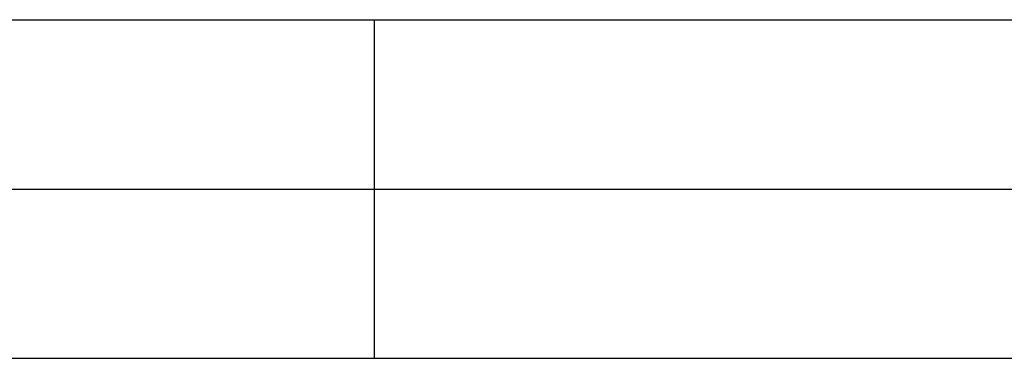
# Model space of a CAD drawing. Header units: millimetres. Extents: x -134 to 420, y 0 to 297.
# Tile 22 of 57: x 225 to 254, y 0 to 10. Entities that reach past the tile are written whole.
import ezdxf

# ---------------------------------------------------------------- set-up
doc = ezdxf.new("R2010")
doc.units = ezdxf.units.MM
doc.header["$LTSCALE"] = 23.1
doc.layers.get('0').update_dxf_attribs({"linetype": 'CONTINUOUS'})

msp = doc.modelspace()

# ---------------------------------------------------------------- linework, layer by layer
at = {"color": 7, "linetype": 'CONTINUOUS'}
for p, q in [((25, 10), (410, 10)), ((232.75, 0), (237.25, 0))]:
    msp.add_line(p, q, dxfattribs=at)
at = {"color": 2, "linetype": 'CONTINUOUS'}
for p, q in [((235, 0), (235, 10)), ((20, 5), (415, 5)), ((0, 0), (232.75, 0)), ((237.25, 0), (420, 0))]:
    msp.add_line(p, q, dxfattribs=at)

doc.saveas('drawing.dxf')
